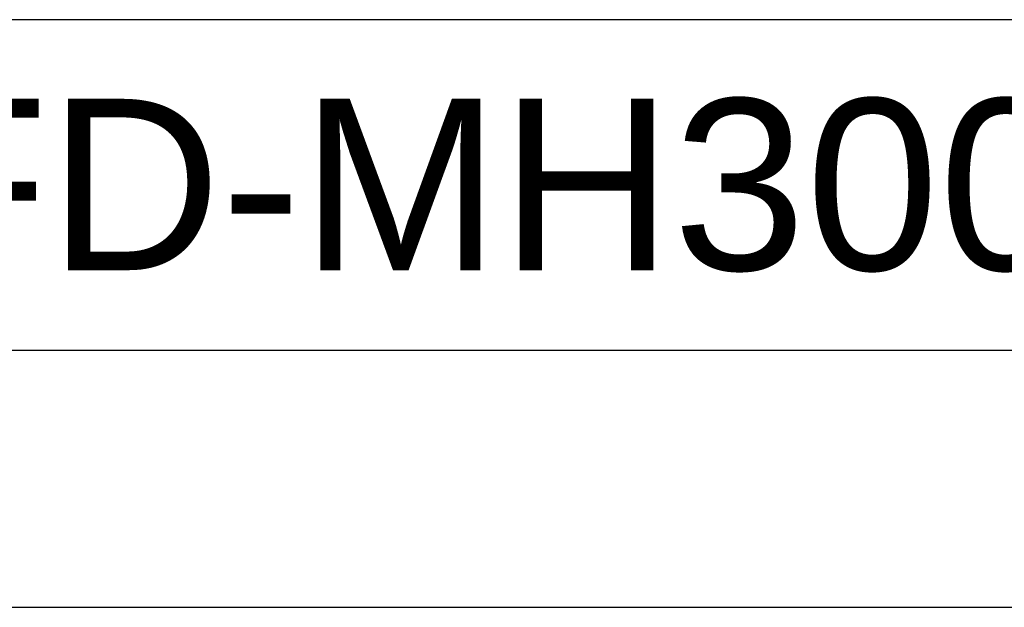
# Model space of a CAD drawing. Header units: millimetres. Extents: x 0 to 1105, y 0 to 772.
# Tile 22 of 50: x 344 to 418, y 0 to 45. Entities that reach past the tile are written whole.
import ezdxf

# ---------------------------------------------------------------- set-up
doc = ezdxf.new("R2010")
doc.units = ezdxf.units.MM
doc.header["$LTSCALE"] = 60.775
doc.layers.get('0').update_dxf_attribs({"linetype": 'CONTINUOUS'})
doc.layers.add('DIM', color=7, linetype='CONTINUOUS')
doc.styles.add('TEXTSTYLE_2', font='arial.ttf')

msp = doc.modelspace()

# ---------------------------------------------------------------- linework, layer by layer
at = {"color": 3, "linetype": 'Continuous'}
for p, q in [((526.5, 44.575), (19.5, 44.575)), ((19.5, 19.5), (526.5, 19.5))]:
    msp.add_line(p, q, dxfattribs=at)
at = {"color": 7, "linetype": 'Continuous'}
for p, q in [((0, 0), (1105, 0)), ((6.5, 0), (559, 0))]:
    msp.add_line(p, q, dxfattribs=at)
at = {"color": 4, "linetype": 'Continuous'}
msp.add_line((0, 0), (546, 0), dxfattribs=at)

# ---------------------------------------------------------------- texts
at = {"layer": 'DIM', "color": 6, "linetype": 'Continuous', "insert": (398.189, 38.574), "char_height": 13, "width": 138.0223, "attachment_point": 2, "line_spacing_factor": 0.9, "style": 'TEXTSTYLE_2'}
msp.add_mtext('VFD-MH300-D-PD', dxfattribs=at)

doc.saveas('drawing.dxf')
